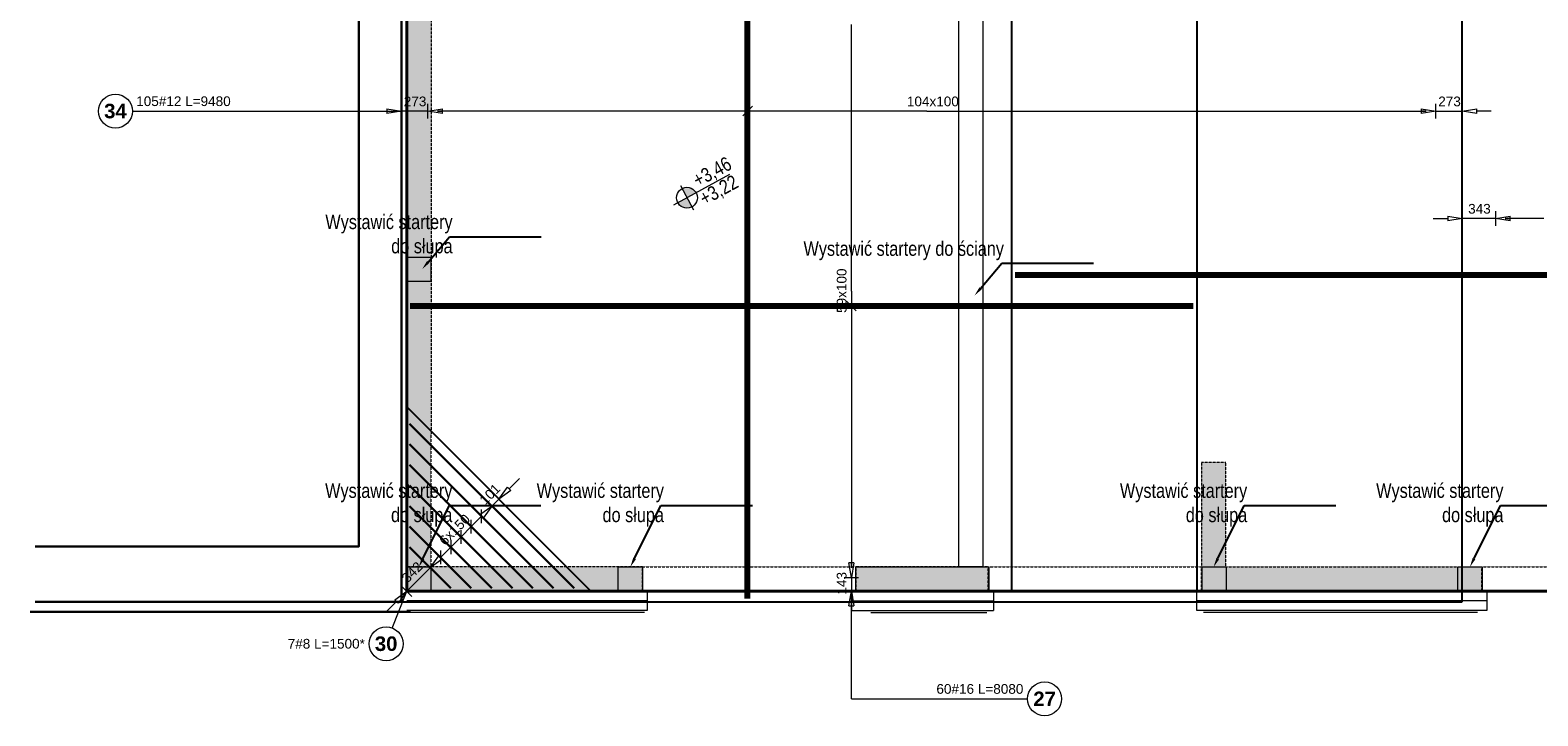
# Model space of a CAD drawing. Extents: x -1474 to 1843660, y -670488 to 75879.
# Tile 4 of 11: x 1799793 to 1815348, y -662257 to -655186. Entities that reach past the tile are written whole.
import ezdxf
from ezdxf import colors
from ezdxf.entities.mleader import LeaderData, LeaderLine
from ezdxf.math import Vec2, Vec3

# ---------------------------------------------------------------- set-up
doc = ezdxf.new("R2010")
doc.units = 0
doc.header["$LTSCALE"] = 10
doc.header["$MEASUREMENT"] = 0
doc.linetypes.add('HIDDEN', pattern=[0.375, 0.25, -0.125])
for name, color, linetype, lineweight in [('!! 0_ Istn-sciany', 7, 'Continuous', 30), ('!! 1_ tynk zewn  - nowy', 21, 'Continuous', 20), ('!! 2_ remont Ocieplenie', 4, 'ZIGZAG', 5), ('P-Linia1', 3, 'Continuous', 40), ('P-Linia5', 4, 'Continuous', 60), ('P-Opis', 1, 'Continuous', 18), ('P-Przerywana', 13, 'HIDDEN', 9), ('P-Przerywana nadproża', 150, 'HIDDEN', 18), ('P-Szraf - Ściana żelbetowa', 54, 'Continuous', 0), ('P-Ściana żelbetowa', 50, 'Continuous', 30)]:
    doc.layers.add(name, color=color, linetype=linetype, lineweight=lineweight)
doc.layers.add('AutoCAD_Structural_Detailing_rozkład powierzchniowy - pręty - dół', color=7, linetype='Continuous')
doc.layers.add('RCAD_opis rozkładu', color=7, linetype='Continuous')
doc.layers.add('P-Opis startery', color=7, linetype='Continuous', lineweight=9, true_color=0xd1009d)
doc.layers.add('RCAD_kontur płyty', color=163, linetype='Continuous', plot=False)
doc.styles.add('_Fd Opis', font='arial.ttf', dxfattribs={"width": 0.9})
doc.styles.add('style1', font='arial.ttf')
doc.styles.add('style3', font='arialbd.ttf')
doc.linetypes.add('ZIGZAG', pattern='A,0.00254,-5.08,[131,ltypeshp.shx,S=5.08,R=0,X=-5.08,Y=0],-10.16,[131,ltypeshp.shx,S=5.08,R=180,X=5.08,Y=0],-5.08', length=20.32254)

# ---------------------------------------------------------------- blocks, each defined once
blk = doc.blocks.new('A$C01A67067')
at = {"layer": 'P-Linia5', "color": 222, "lineweight": 20, "true_color": 0xd1009d}
for points in [[(-14450, -7600), (-14200, -7600), (-14200, -7850), (-14450, -7850)], [(-14450, -10795), (-14200, -10795), (-14200, -11045), (-14450, -11045)], [(-12268, -10795), (-12018, -10795), (-12018, -11045), (-12268, -11045)], [(-6245, -10795), (-5995, -10795), (-5995, -11045), (-6245, -11045)], [(-3606, -10795), (-3356, -10795), (-3356, -11045), (-3606, -11045)]]:
    blk.add_lwpolyline(points, close=True, dxfattribs=at)
at = {"layer": 'P-Ściana żelbetowa', "color": 222, "lineweight": 20, "true_color": 0xd1009d}
blk.add_lwpolyline([(-8755, -10795), (-8755, -3660), (-8505, -3660), (-8505, -10795), (-8755, -10795)], dxfattribs=at)
blk.add_lwpolyline([(-8445, -11045), (-9818, -11045), (-9818, -10795), (-8445, -10795), (-8445, -11045)], close=True, dxfattribs=at)
blk = doc.blocks.new('A$C798F0764')
at = {"layer": 'P-Opis'}
h = blk.add_hatch(color=1, dxfattribs=at)
h.dxf.hatch_style = 1
h.paths.add_polyline_path([(87, -43), (-30, -160, 0.414214), (204, -160)])
h.paths.add_polyline_path([(-30, 74), (87, -43), (204, 74, 0.414214)])
at = {"layer": 'P-Opis', "color": 1}
for p, q in [((-80, -210), (636, 506)), ((-68, 111), (241, -198))]:
    blk.add_line(p, q, dxfattribs=at)
blk.add_circle((87, -43), 165, dxfattribs=at)

msp = doc.modelspace()

# ---------------------------------------------------------------- hatches: boundary and pattern name
at = {"layer": 'P-Szraf - Ściana żelbetowa'}
h = msp.add_hatch(dxfattribs=at)
h.set_pattern_fill('ANSI33', color=256, scale=20)
h.set_pattern_definition([(45, (1632465.82, -405533.8), (-89.80256, 89.80256), []), (45, (1632555.62, -405533.8), (-89.80256, 89.80256), [63.5, -31.75])])
h.paths.add_polyline_path([(1819336.33143, -660971.89345), (1816971.3684, -660971.89345), (1816971.3684, -660721.89345), (1819336.33143, -660721.89345)])
h.paths.add_polyline_path([(1824106.40459, -660971.89345), (1824106.40459, -660721.89345), (1820536.33143, -660721.89345), (1820536.33143, -660971.89345)])
h.paths.add_polyline_path([(1803931.81769, -648351.99657), (1803927.74597, -660721.89345), (1803677.746, -660721.81116), (1803681.81771, -648351.91428)])
h.paths.add_polyline_path([(1806110.10936, -660721.89345), (1803677.66368, -660721.89345), (1803677.66368, -660971.89345), (1806110.10936, -660971.89345)])
h.paths.add_polyline_path([(1811877.64923, -660721.89345), (1814771.3684, -660721.89345), (1814771.3684, -660971.89345), (1811877.64923, -660971.89345)])
h.paths.add_polyline_path([(1808310.10936, -660721.89345), (1808310.10936, -660971.89345), (1809677.64923, -660971.89345), (1809677.64923, -660721.89345)])
h.paths.add_polyline_path([(1812127.62745, -660721.89345), (1812127.6505, -659643.38436), (1811877.64923, -659643.38435), (1811877.64923, -660721.89345)])
h.paths.add_polyline_path([(1809922.62745, -646626.89479), (1803677.66384, -646626.89479), (1803677.66384, -646876.89901), (1809922.62745, -646876.89901)])
h.paths.add_polyline_path([(1804780.57719, -652121.91912), (1804780.57719, -652372.00205), (1803930.49448, -652371.91879), (1803930.57677, -652121.91879), (1804680.4953, -652122.00172)])
h.paths.add_polyline_path([(1809622.62745, -649561.89479), (1809622.62745, -650894.37002), (1809372.62745, -650894.37002), (1809372.62745, -649811.89479), (1803931.33715, -649811.89479), (1803931.41944, -649561.89479)])
h.paths.add_polyline_path([(1809372.61275, -654271.91685), (1809372.62745, -654521.91879), (1811877.6505, -654521.93624), (1811877.65059, -654843.38435), (1812127.6505, -654843.38436), (1812127.6505, -653762.6908), (1811877.6505, -653762.6908), (1811877.64606, -654271.93624)])
h.paths.add_polyline_path([(1818127.67313, -646626.89479), (1818476.41676, -646626.89482), (1818476.41676, -646876.89479), (1818127.6505, -646876.89479)])
edge = h.paths.add_edge_path()
edge.add_line((1805700.4953, -652122.00172), (1809372.62745, -652121.91879))
edge.add_line((1809372.62745, -652121.91879), (1809372.62745, -652371.92407))
edge.add_line((1809372.62745, -652371.92407), (1805800.5768, -652372.00172))
edge.add_line((1805800.5768, -652372.00172), (1805800.5768, -652121.91879))

# ---------------------------------------------------------------- linework, layer by layer
at = {"layer": '!! 0_ Istn-sciany'}
for points in [[(1803182.62745, -648351.89479), (1803182.62745, -660511.89479), (1799842.62745, -660511.89479)], [(1803622.62745, -648351.89479), (1803622.62745, -661081.89479), (1799842.62745, -661081.89479)]]:
    msp.add_lwpolyline(points, dxfattribs=at)
at = {"layer": '!! 1_ tynk zewn  - nowy'}
for p, q in [((1806131.68602, -661191.86114), (1803677.66209, -661191.85302)), ((1806160.10897, -661171.86114), (1803677.66216, -661171.85302)), ((1808265.14635, -661171.43547), (1809732.5434, -661172.06215)), ((1808465.14643, -661192.02849), (1809662.5434, -661192.02241)), ((1814821.3684, -661172.01952), (1811827.99827, -661172.0065)), ((1814726.40414, -661192.02849), (1811897.99827, -661192.01391))]:
    msp.add_line(p, q, dxfattribs=at)
for points in [[(1806110.10936, -660971.89345), (1806160.10975, -660971.89345), (1806160.10897, -661171.86114)], [(1808310.10936, -660971.89345), (1808265.14526, -660971.8969), (1808265.05357, -661171.43542)], [(1809677.64923, -660971.89345), (1809732.5434, -660971.89345), (1809732.45141, -661172.0621)], [(1811827.99827, -661172.0065), (1811827.99827, -660971.87887), (1811877.64923, -660971.87887)], [(1814771.3684, -660971.89345), (1814821.3684, -660971.89345), (1814821.3684, -661172.01954)], [(1803717.59454, -661181.89479), (1799792.62745, -661181.89479)], [(1803727.59125, -661191.89479), (1799792.62745, -661191.89479)]]:
    msp.add_lwpolyline(points, dxfattribs=at)
at = {"layer": '!! 2_ remont Ocieplenie', "linetype": 'Continuous', "ltscale": 0.75}
for p, q in [((1806160.10936, -661071.86114), (1803677.66256, -661071.85302)), ((1808260.10936, -661071.43434), (1809732.5434, -661072.04246)), ((1814821.3684, -661072.01954), (1811827.99827, -661072.0065))]:
    msp.add_line(p, q, dxfattribs=at)
at = {"layer": 'AutoCAD_Structural_Detailing_rozkład powierzchniowy - pręty - dół', "color": 0, "lineweight": 80}
for p, q in [((1807195.13897, -661045.89479), (1807195.13897, -651562.95018)), ((1809955.37132, -657707.72325), (1821566.62745, -657707.72325)), ((1803713.6505, -658029.19498), (1811791.99827, -658029.19498))]:
    msp.add_line(p, q, dxfattribs=at)
at = {"layer": 'AutoCAD_Structural_Detailing_rozkład powierzchniowy - pręty - dół', "color": 0, "lineweight": 30}
for p, q in [((1803707.6505, -659244.83718), (1805404.70677, -660941.89345)), ((1803707.6505, -659456.96921), (1805192.57474, -660941.89345)), ((1803707.6505, -659669.10125), (1804980.4427, -660941.89345)), ((1803707.6505, -659881.23328), (1804768.31067, -660941.89345)), ((1803707.6505, -660093.36531), (1804556.17863, -660941.89345)), ((1803707.6505, -660305.49735), (1804344.0466, -660941.89345)), ((1803707.6505, -660517.62938), (1804131.91456, -660941.89345))]:
    msp.add_line(p, q, dxfattribs=at)
at = {"layer": 'P-Linia1'}
msp.add_lwpolyline([(1803677.66384, -646626.89479), (1829427.59125, -646626.89479), (1829427.59125, -660971.89345), (1803677.66384, -660971.89345)], close=True, dxfattribs=at)
at = {"layer": 'P-Przerywana'}
for points in [[(1803931.81769, -648351.99657), (1803927.74597, -660721.89345), (1803677.746, -660721.81116), (1803681.81771, -648351.91428), (1803931.81769, -648351.99657)], [(1806110.10936, -660721.89345), (1803677.66368, -660721.89345), (1803677.66368, -660971.89345), (1806110.10936, -660971.89345)], [(1811877.64923, -660721.89345), (1814771.3684, -660721.89345), (1814771.3684, -660971.89345), (1811877.64923, -660971.89345)]]:
    msp.add_lwpolyline(points, close=True, dxfattribs=at)
for points in [[(1812127.62745, -660721.89345), (1812127.6505, -659643.38436), (1811877.64923, -659643.38435), (1811877.64923, -660721.89345), (1811877.64923, -660721.89345), (1812127.62745, -660721.89345)], [(1808310.10936, -660721.89345), (1808310.10936, -660971.89345), (1809677.64923, -660971.89345), (1809677.64923, -660721.89345), (1808310.10936, -660721.89345)]]:
    msp.add_lwpolyline(points, dxfattribs=at)
at = {"layer": 'P-Przerywana nadproża'}
for points in [[(1806110.10936, -660721.89345), (1808310.10936, -660721.89345), (1808310.10936, -660971.89345), (1806110.10936, -660971.89345)], [(1809677.64923, -660721.89345), (1811877.64923, -660721.89345), (1811877.64923, -660971.87887), (1809677.64923, -660971.89345)], [(1814771.3684, -660721.89345), (1816971.3684, -660721.89345), (1816971.3684, -660971.89345), (1814771.3684, -660971.89345)]]:
    msp.add_lwpolyline(points, close=True, dxfattribs=at)
at = {"layer": 'RCAD_kontur płyty', "color": 0}
for p, q in [((1814567.65049, -660971.89345), (1814567.65049, -649676.89479)), ((1803622.62745, -651526.95018), (1803622.62745, -661081.89479)), ((1814567.65049, -661081.89479), (1814567.65049, -651526.95018)), ((1803677.6505, -660971.89345), (1803677.6505, -654786.49651)), ((1809919.37132, -660972.06215), (1809919.37132, -654843.38436)), ((1811827.99827, -654786.49651), (1811827.99827, -660971.89345)), ((1803677.6505, -660971.89345), (1803677.6505, -659071.89345)), ((1803677.6505, -659071.89345), (1805577.6505, -660971.89345)), ((1803622.62745, -661081.89479), (1814567.65049, -661081.89479)), ((1811827.99827, -660971.89345), (1803677.6505, -660971.89345)), ((1805577.6505, -660971.89345), (1803677.6505, -660971.89345)), ((1821602.62745, -660972.06215), (1809919.37132, -660972.06215)), ((1818153.84992, -660971.89345), (1814567.65049, -660971.89345))]:
    msp.add_line(p, q, dxfattribs=at)
at = {"layer": 'RCAD_opis rozkładu', "color": 8, "lineweight": 0}
for p, q in [((1808265.05357, -655229.19498), (1808265.05357, -655129.19498)), ((1808265.05357, -655329.19498), (1808265.05357, -655229.19498)), ((1808265.05357, -655429.19498), (1808265.05357, -655329.19498)), ((1808265.05357, -655529.19498), (1808265.05357, -655429.19498)), ((1808265.05357, -655629.19498), (1808265.05357, -655529.19498)), ((1808265.05357, -655729.19498), (1808265.05357, -655629.19498)), ((1808265.05357, -655829.19498), (1808265.05357, -655729.19498)), ((1803622.62745, -655946.21594), (1803622.62745, -656096.21594)), ((1803895.13897, -656096.21594), (1803895.13897, -655946.21594)), ((1808265.05357, -655929.19498), (1808265.05357, -655829.19498)), ((1808265.05357, -656029.19498), (1808265.05357, -655929.19498)), ((1814295.13897, -656096.21594), (1814295.13897, -655946.21594)), ((1814567.65049, -655946.21594), (1814567.65049, -656096.21594)), ((1800847.75713, -656021.21594), (1803622.62745, -656021.21594)), ((1803322.62745, -656021.21594), (1803472.62745, -656021.21594)), ((1803472.62745, -655996.21594), (1803622.62745, -656021.21594)), ((1803472.62745, -655996.21594), (1803472.62745, -656046.21594)), ((1803622.62745, -656021.21594), (1803472.62745, -656046.21594)), ((1803895.13897, -656021.21594), (1803622.62745, -656021.21594)), ((1803895.13897, -656021.21594), (1804045.13897, -655996.21594)), ((1804045.13897, -656046.21594), (1803895.13897, -656021.21594)), ((1804095.13897, -656021.21594), (1803995.13897, -656021.21594)), ((1803995.13897, -656021.21594), (1804045.13897, -656021.21594)), ((1804045.13897, -656046.21594), (1804045.13897, -655996.21594)), ((1804195.13897, -656021.21594), (1804095.13897, -656021.21594)), ((1804295.13897, -656021.21594), (1804195.13897, -656021.21594)), ((1804395.13897, -656021.21594), (1804295.13897, -656021.21594)), ((1804495.13897, -656021.21594), (1804395.13897, -656021.21594)), ((1804595.13897, -656021.21594), (1804495.13897, -656021.21594)), ((1804695.13897, -656021.21594), (1804595.13897, -656021.21594)), ((1804795.13897, -656021.21594), (1804695.13897, -656021.21594)), ((1804895.13897, -656021.21594), (1804795.13897, -656021.21594)), ((1804995.13897, -656021.21594), (1804895.13897, -656021.21594)), ((1805095.13897, -656021.21594), (1804995.13897, -656021.21594)), ((1805195.13897, -656021.21594), (1805095.13897, -656021.21594)), ((1805295.13897, -656021.21594), (1805195.13897, -656021.21594)), ((1805395.13897, -656021.21594), (1805295.13897, -656021.21594)), ((1805495.13897, -656021.21594), (1805395.13897, -656021.21594)), ((1805595.13897, -656021.21594), (1805495.13897, -656021.21594)), ((1805695.13897, -656021.21594), (1805595.13897, -656021.21594)), ((1805795.13897, -656021.21594), (1805695.13897, -656021.21594)), ((1805895.13897, -656021.21594), (1805795.13897, -656021.21594)), ((1805995.13897, -656021.21594), (1805895.13897, -656021.21594)), ((1806095.13897, -656021.21594), (1805995.13897, -656021.21594)), ((1806195.13897, -656021.21594), (1806095.13897, -656021.21594)), ((1806295.13897, -656021.21594), (1806195.13897, -656021.21594)), ((1806395.13897, -656021.21594), (1806295.13897, -656021.21594)), ((1806495.13897, -656021.21594), (1806395.13897, -656021.21594)), ((1806595.13897, -656021.21594), (1806495.13897, -656021.21594)), ((1806695.13897, -656021.21594), (1806595.13897, -656021.21594)), ((1806795.13897, -656021.21594), (1806695.13897, -656021.21594)), ((1806895.13897, -656021.21594), (1806795.13897, -656021.21594)), ((1806995.13897, -656021.21594), (1806895.13897, -656021.21594)), ((1807095.13897, -656021.21594), (1806995.13897, -656021.21594)), ((1807195.13897, -656021.21594), (1807095.13897, -656021.21594)), ((1807245.13897, -655971.21594), (1807145.13897, -656071.21594)), ((1807195.13897, -656071.21594), (1807195.13897, -655971.21594)), ((1807295.13897, -656021.21594), (1807195.13897, -656021.21594)), ((1807395.13897, -656021.21594), (1807295.13897, -656021.21594)), ((1807495.13897, -656021.21594), (1807395.13897, -656021.21594)), ((1807595.13897, -656021.21594), (1807495.13897, -656021.21594)), ((1807695.13897, -656021.21594), (1807595.13897, -656021.21594)), ((1807795.13897, -656021.21594), (1807695.13897, -656021.21594)), ((1807895.13897, -656021.21594), (1807795.13897, -656021.21594)), ((1807995.13897, -656021.21594), (1807895.13897, -656021.21594)), ((1808095.13897, -656021.21594), (1807995.13897, -656021.21594)), ((1808195.13897, -656021.21594), (1808095.13897, -656021.21594)), ((1808295.13897, -656021.21594), (1808195.13897, -656021.21594)), ((1808265.05357, -656129.19498), (1808265.05357, -656029.19498)), ((1808395.13897, -656021.21594), (1808295.13897, -656021.21594)), ((1808495.13897, -656021.21594), (1808395.13897, -656021.21594)), ((1808595.13897, -656021.21594), (1808495.13897, -656021.21594)), ((1808695.13897, -656021.21594), (1808595.13897, -656021.21594)), ((1808795.13897, -656021.21594), (1808695.13897, -656021.21594)), ((1808895.13897, -656021.21594), (1808795.13897, -656021.21594)), ((1808995.13897, -656021.21594), (1808895.13897, -656021.21594)), ((1809045.13897, -656021.21594), (1808995.13897, -656021.21594)), ((1809045.13897, -656021.21594), (1809095.13897, -656021.21594)), ((1809095.13897, -656021.21594), (1809195.13897, -656021.21594)), ((1809195.13897, -656021.21594), (1809295.13897, -656021.21594)), ((1809295.13897, -656021.21594), (1809395.13897, -656021.21594)), ((1809395.13897, -656021.21594), (1809495.13897, -656021.21594)), ((1809495.13897, -656021.21594), (1809595.13897, -656021.21594)), ((1809595.13897, -656021.21594), (1809695.13897, -656021.21594)), ((1809695.13897, -656021.21594), (1809795.13897, -656021.21594)), ((1809795.13897, -656021.21594), (1809895.13897, -656021.21594)), ((1809895.13897, -656021.21594), (1809995.13897, -656021.21594)), ((1809995.13897, -656021.21594), (1810095.13897, -656021.21594)), ((1810095.13897, -656021.21594), (1810195.13897, -656021.21594)), ((1810195.13897, -656021.21594), (1810295.13897, -656021.21594)), ((1810295.13897, -656021.21594), (1810395.13897, -656021.21594)), ((1810395.13897, -656021.21594), (1810495.13897, -656021.21594)), ((1810495.13897, -656021.21594), (1810595.13897, -656021.21594)), ((1810595.13897, -656021.21594), (1810695.13897, -656021.21594)), ((1810695.13897, -656021.21594), (1810795.13897, -656021.21594)), ((1810795.13897, -656021.21594), (1810895.13897, -656021.21594)), ((1810895.13897, -656021.21594), (1810995.13897, -656021.21594)), ((1810995.13897, -656021.21594), (1811095.13897, -656021.21594)), ((1811095.13897, -656021.21594), (1811195.13897, -656021.21594)), ((1811195.13897, -656021.21594), (1811295.13897, -656021.21594)), ((1811295.13897, -656021.21594), (1811395.13897, -656021.21594)), ((1811395.13897, -656021.21594), (1811495.13897, -656021.21594)), ((1811495.13897, -656021.21594), (1811595.13897, -656021.21594)), ((1811595.13897, -656021.21594), (1811695.13897, -656021.21594)), ((1811695.13897, -656021.21594), (1811795.13897, -656021.21594)), ((1811795.13897, -656021.21594), (1811895.13897, -656021.21594)), ((1811895.13897, -656021.21594), (1811995.13897, -656021.21594)), ((1811995.13897, -656021.21594), (1812095.13897, -656021.21594)), ((1812095.13897, -656021.21594), (1812195.13897, -656021.21594)), ((1812195.13897, -656021.21594), (1812295.13897, -656021.21594)), ((1812295.13897, -656021.21594), (1812395.13897, -656021.21594)), ((1812395.13897, -656021.21594), (1812495.13897, -656021.21594)), ((1812495.13897, -656021.21594), (1812595.13897, -656021.21594)), ((1812595.13897, -656021.21594), (1812695.13897, -656021.21594)), ((1812695.13897, -656021.21594), (1812795.13897, -656021.21594)), ((1812795.13897, -656021.21594), (1812895.13897, -656021.21594)), ((1812895.13897, -656021.21594), (1812995.13897, -656021.21594)), ((1812995.13897, -656021.21594), (1813095.13897, -656021.21594)), ((1813095.13897, -656021.21594), (1813195.13897, -656021.21594)), ((1813195.13897, -656021.21594), (1813295.13897, -656021.21594)), ((1813295.13897, -656021.21594), (1813395.13897, -656021.21594)), ((1813395.13897, -656021.21594), (1813495.13897, -656021.21594)), ((1813495.13897, -656021.21594), (1813595.13897, -656021.21594)), ((1813595.13897, -656021.21594), (1813695.13897, -656021.21594)), ((1813695.13897, -656021.21594), (1813795.13897, -656021.21594)), ((1813795.13897, -656021.21594), (1813895.13897, -656021.21594)), ((1813895.13897, -656021.21594), (1813995.13897, -656021.21594)), ((1813995.13897, -656021.21594), (1814095.13897, -656021.21594)), ((1814095.13897, -656021.21594), (1814195.13897, -656021.21594)), ((1814145.13897, -655996.21594), (1814295.13897, -656021.21594)), ((1814145.13897, -655996.21594), (1814145.13897, -656046.21594)), ((1814295.13897, -656021.21594), (1814145.13897, -656046.21594)), ((1814195.13897, -656021.21594), (1814145.13897, -656021.21594)), ((1814295.13897, -656021.21594), (1814567.65049, -656021.21594)), ((1814567.65049, -656021.21594), (1814717.65049, -655996.21594)), ((1814717.65049, -656046.21594), (1814567.65049, -656021.21594)), ((1814717.65049, -656046.21594), (1814717.65049, -655996.21594)), ((1814867.65049, -656021.21594), (1814717.65049, -656021.21594)), ((1808265.05357, -656229.19498), (1808265.05357, -656129.19498)), ((1808265.05357, -656329.19498), (1808265.05357, -656229.19498)), ((1808265.05357, -656429.19498), (1808265.05357, -656329.19498)), ((1808265.05357, -656529.19498), (1808265.05357, -656429.19498)), ((1808265.05357, -656629.19498), (1808265.05357, -656529.19498)), ((1808265.05357, -656729.19498), (1808265.05357, -656629.19498)), ((1808265.05357, -656829.19498), (1808265.05357, -656729.19498)), ((1808265.05357, -656929.19498), (1808265.05357, -656829.19498)), ((1808265.05357, -657029.19498), (1808265.05357, -656929.19498)), ((1808265.05357, -657129.19498), (1808265.05357, -657029.19498)), ((1808265.05357, -657229.19498), (1808265.05357, -657129.19498)), ((1814267.65049, -657128.37773), (1814417.65049, -657128.37773)), ((1814417.65049, -657103.37773), (1814567.65049, -657128.37773)), ((1814417.65049, -657103.37773), (1814417.65049, -657153.37773)), ((1814567.65049, -657128.37773), (1814417.65049, -657153.37773)), ((1814567.65049, -657053.37773), (1814567.65049, -657203.37773)), ((1814910.7502, -657128.37773), (1814567.65049, -657128.37773)), ((1814910.7502, -657053.37773), (1814910.7502, -657203.37773)), ((1814910.7502, -657128.37773), (1815060.7502, -657103.37773)), ((1815060.7502, -657153.37773), (1814910.7502, -657128.37773)), ((1815110.7502, -657128.37773), (1815010.7502, -657128.37773)), ((1815010.7502, -657128.37773), (1815060.7502, -657128.37773)), ((1815060.7502, -657153.37773), (1815060.7502, -657103.37773)), ((1815210.7502, -657128.37773), (1815110.7502, -657128.37773)), ((1815310.7502, -657128.37773), (1815210.7502, -657128.37773)), ((1815410.7502, -657128.37773), (1815310.7502, -657128.37773)), ((1808265.05357, -657329.19498), (1808265.05357, -657229.19498)), ((1808265.05357, -657429.19498), (1808265.05357, -657329.19498)), ((1808265.05357, -657529.19498), (1808265.05357, -657429.19498)), ((1808265.05357, -657629.19498), (1808265.05357, -657529.19498)), ((1808265.05357, -657729.19498), (1808265.05357, -657629.19498)), ((1808265.05357, -657829.19498), (1808265.05357, -657729.19498)), ((1808265.05357, -657879.19498), (1808265.05357, -657829.19498)), ((1808265.05357, -657879.19498), (1808265.05357, -657929.19498)), ((1808265.05357, -657929.19498), (1808265.05357, -658029.19498)), ((1808215.05357, -657979.19498), (1808315.05357, -658079.19498)), ((1808215.05357, -658029.19498), (1808315.05357, -658029.19498)), ((1808265.05357, -658029.19498), (1808265.05357, -658129.19498)), ((1808265.05357, -658129.19498), (1808265.05357, -658229.19498)), ((1808265.05357, -658229.19498), (1808265.05357, -658329.19498)), ((1808265.05357, -658329.19498), (1808265.05357, -658429.19498)), ((1808265.05357, -658429.19498), (1808265.05357, -658529.19498)), ((1808265.05357, -658529.19498), (1808265.05357, -658629.19498)), ((1808265.05357, -658629.19498), (1808265.05357, -658729.19498)), ((1808265.05357, -658729.19498), (1808265.05357, -658829.19498)), ((1808265.05357, -658829.19498), (1808265.05357, -658929.19498)), ((1808265.05357, -658929.19498), (1808265.05357, -659029.19498)), ((1808265.05357, -659029.19498), (1808265.05357, -659129.19498)), ((1808265.05357, -659129.19498), (1808265.05357, -659229.19498)), ((1808265.05357, -659229.19498), (1808265.05357, -659329.19498)), ((1808265.05357, -659329.19498), (1808265.05357, -659429.19498)), ((1808265.05357, -659429.19498), (1808265.05357, -659529.19498)), ((1808265.05357, -659529.19498), (1808265.05357, -659629.19498)), ((1808265.05357, -659629.19498), (1808265.05357, -659729.19498)), ((1804839.78253, -659809.76142), (1804733.71651, -659915.82743)), ((1808265.05357, -659729.19498), (1808265.05357, -659829.19498)), ((1808265.05357, -659829.19498), (1808265.05357, -659929.19498)), ((1804574.61749, -659968.86044), (1804680.6835, -660074.92646)), ((1804627.6505, -660021.89345), (1804716.03884, -659898.14977)), ((1804751.39418, -659933.5051), (1804627.6505, -660021.89345)), ((1804751.39418, -659933.5051), (1804716.03884, -659898.14977)), ((1808265.05357, -659929.19498), (1808265.05357, -660029.19498)), ((1804432.43495, -660181.75366), (1804556.17863, -660093.36531)), ((1804450.11262, -660270.14201), (1804450.11262, -660128.72065)), ((1804556.17863, -660093.36531), (1804467.79029, -660217.109)), ((1804503.14562, -660040.33231), (1804609.21164, -660146.39832)), ((1804556.17863, -660093.36531), (1804627.6505, -660021.89345)), ((1808265.05357, -660029.19498), (1808265.05357, -660129.19498)), ((1808265.05357, -660129.19498), (1808265.05357, -660229.19498)), ((1804237.98058, -660411.56337), (1804344.0466, -660305.49735)), ((1804308.69126, -660270.14201), (1804379.40194, -660340.85269)), ((1804344.0466, -660305.49735), (1804450.11262, -660199.43133)), ((1804344.0466, -660376.20803), (1804344.0466, -660234.78667)), ((1804414.75728, -660164.07599), (1804485.46795, -660234.78667)), ((1804432.43495, -660181.75366), (1804467.79029, -660217.109)), ((1804450.11262, -660199.43133), (1804450.11262, -660199.43133)), ((1808265.05357, -660229.19498), (1808265.05357, -660329.19498)), ((1804131.91456, -660446.91871), (1804131.91456, -660588.34006)), ((1804184.94757, -660464.59637), (1804131.91456, -660517.62938)), ((1804184.94757, -660464.59637), (1804237.98058, -660411.56337)), ((1804273.33592, -660446.91871), (1804202.62524, -660376.20803)), ((1804237.98058, -660482.27404), (1804237.98058, -660340.85269)), ((1808265.05357, -660329.19498), (1808265.05357, -660429.19498)), ((1808265.05357, -660429.19498), (1808265.05357, -660529.19498)), ((1803919.78253, -660729.76142), (1804008.17088, -660606.01773)), ((1803990.49321, -660588.34006), (1804061.20389, -660659.05074)), ((1804043.52622, -660641.37307), (1804008.17088, -660606.01773)), ((1804131.91456, -660517.62938), (1804025.84855, -660623.6954)), ((1804025.84855, -660552.98472), (1804025.84855, -660694.40608)), ((1804096.55923, -660482.27404), (1804167.2699, -660552.98472)), ((1808265.05357, -660529.19498), (1808265.05357, -660629.19498)), ((1803919.78253, -660729.76142), (1803677.6505, -660971.89345)), ((1803866.74952, -660676.72841), (1803972.81554, -660782.79443)), ((1804043.52622, -660641.37307), (1803919.78253, -660729.76142)), ((1804025.84855, -660623.6954), (1804025.84855, -660623.6954)), ((1808265.05357, -660829.19498), (1808240.05357, -660679.19498)), ((1808290.05357, -660679.19498), (1808240.05357, -660679.19498)), ((1808265.05357, -660629.19498), (1808265.05357, -660729.19498)), ((1808290.05357, -660679.19498), (1808265.05357, -660829.19498)), ((1808265.05357, -660729.19498), (1808265.05357, -660679.19498)), ((1803624.61749, -660918.86044), (1803730.6835, -661024.92646)), ((1808190.05357, -660829.19498), (1808340.05357, -660829.19498)), ((1808265.05357, -660829.19498), (1808265.05357, -660971.89345)), ((1803465.51846, -661184.02549), (1803571.58448, -661077.95947)), ((1803529.15807, -661351.10062), (1803677.6505, -660971.89345)), ((1803553.90681, -661060.2818), (1803677.6505, -660971.89345)), ((1803553.90681, -661060.2818), (1803589.26215, -661095.63714)), ((1803677.6505, -660971.89345), (1803589.26215, -661095.63714)), ((1808190.05357, -660971.89345), (1808340.05357, -660971.89345)), ((1808240.05357, -661121.89345), (1808265.05357, -660971.89345)), ((1808265.05357, -662081.80516), (1808265.05357, -660971.89345)), ((1808265.05357, -660971.89345), (1808290.05357, -661121.89345)), ((1808240.05357, -661121.89345), (1808290.05357, -661121.89345)), ((1808265.05357, -661271.89345), (1808265.05357, -661121.89345)), ((1808265.05357, -662081.80516), (1810083.84941, -662081.80516))]:
    msp.add_line(p, q, dxfattribs=at)
for centre in [(1800672.75713, -656021.21594), (1803465.34831, -661514.0525), (1810258.84941, -662081.80516)]:
    msp.add_circle(centre, 175, dxfattribs=at)

# ---------------------------------------------------------------- block references
at = {"layer": 'P-Linia5'}
msp.add_blockref('A$C01A67067', (1818127.67354, -649926.49651), dxfattribs=at)
at = {"layer": 'P-Opis', "color": 1, "xscale": 0.65, "yscale": 0.65, "zscale": 0.65, "rotation": 343.5684437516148}
msp.add_blockref('A$C798F0764', (1806522.62161, -656871.20468), dxfattribs=at)

# ---------------------------------------------------------------- texts
at = {"layer": 'P-Opis', "color": 1, "char_height": 146.25, "attachment_point": 4, "rotation": 28.568443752, "style": '_Fd Opis'}
for s, insert in [('{\\W0.8;+3,46}', (1806653.17675, -656756.32842)), ('{\\W0.8;+3,22}', (1806721.40522, -656944.81991))]:
    msp.add_mtext(s, dxfattribs=dict(at, insert=insert))
at = {"layer": 'P-Opis startery', "color": 3, "char_height": 150, "attachment_point": 6, "rotation": 0.000001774, "style": '_Fd Opis'}
for s, insert in [('{\\W0.8;\\C256;Wystawić startery \\Pdo słupa}', (1804151.2581, -657310.37491)), ('{\\W0.8;\\C256;Wystawić startery do ściany}', (1809839.1696, -657460.93219)), ('{\\W0.8;\\C256;Wystawić startery \\Pdo słupa}', (1804149.22211, -660081.89271)), ('{\\W0.8;\\C256;Wystawić startery \\Pdo słupa}', (1806331.68098, -660081.89408)), ('{\\W0.8;\\C256;Wystawić startery \\Pdo słupa}', (1812349.19907, -660082.0679)), ('{\\W0.8;\\C256;Wystawić startery \\Pdo słupa}', (1814992.96306, -660081.89408))]:
    msp.add_mtext(s, dxfattribs=dict(at, insert=insert))
at = {"layer": 'RCAD_opis rozkładu', "color": 1, "char_height": 150, "attachment_point": 5, "style": 'style3'}
for s, insert in [('34', (1800672.75713, -656021.21594)), ('30', (1803465.34831, -661514.0525)), ('27', (1810258.84941, -662081.80516))]:
    msp.add_mtext(s, dxfattribs=dict(at, insert=insert))
at = {"layer": 'RCAD_opis rozkładu', "color": 2, "char_height": 100, "style": 'style1'}
for s, insert, attachment_point in [('105#12 L=9480', (1801374.32603, -655919.51062), 5), ('273', (1803647.55988, -655972.30734), 7), ('104x100', (1808838.07894, -655972.27323), 7), ('273', (1814320.0714, -655972.30734), 7), ('343', (1814628.76378, -657079.46914), 7), ('7#8 L=1500*', (1802847.95404, -661514.0525), 5), ('60#16 L=8080', (1809591.14818, -661980.09984), 5)]:
    msp.add_mtext(s, dxfattribs=dict(at, insert=insert, attachment_point=attachment_point))
at = {"layer": 'RCAD_opis rozkładu', "color": 2, "char_height": 100, "attachment_point": 7, "style": 'style1'}
for s, insert, rotation in [('59x100', (1808216.11087, -658102.11449), 90), ('101', (1804489.34549, -660090.98302), 45), ('6x150', (1804073.02116, -660507.30736), 45), ('342', (1803686.40422, -660893.97252), 45), ('143', (1808216.14497, -661006.3082), 90)]:
    msp.add_mtext(s, dxfattribs=dict(at, insert=insert, rotation=rotation))

# ---------------------------------------------------------------- leaders
at = {"layer": 'P-Opis startery', "lineweight": 9}
ml = msp.add_multileader_mtext('Standard', dxfattribs=at)
ml.set_content('         ', color=256)
ml.set_leader_properties()
ml.build(insert=Vec2(0, 0))
ml.multileader.update_dxf_attribs({"arrow_head_size": 96})
ctx = ml.context
ctx.base_point, ctx.char_height, ctx.arrow_head_size, ctx.landing_gap_size, ctx.plane_origin = Vec3(1805064.92937, -657317.4989), 3.2, 96, 1.6, Vec3(1804980.36903, -659054.70598)
notes = []
notes.append((ctx, [(1, (1, 1, 0), (1804120.16655, -657317.4989), (1, 0), 944.76281, [(0, [(1803837.01966, -657650.13908)], 0, [])])]))
ctx.mtext.insert, ctx.mtext.rotation, ctx.mtext.flow_direction = Vec3(1805066.52937, -657315.8989), 6.2831853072, 5
ml = msp.add_multileader_mtext('Standard', dxfattribs=at)
ml.set_content('         ', color=256)
ml.set_leader_properties()
ml.build(insert=Vec2(0, 0))
ml.multileader.update_dxf_attribs({"arrow_head_size": 96})
ctx = ml.context
ctx.base_point, ctx.char_height, ctx.arrow_head_size, ctx.landing_gap_size, ctx.plane_origin = Vec3(1810763.91278, -657589.75874), 3.2, 96, 1.6, Vec3(1810679.35245, -659326.96581)
notes.append((ctx, [(1, (1, 1, 0), (1809819.14997, -657589.75874), (1, 0), 944.76281, [(0, [(1809536.00307, -657922.39892)], 0, [])])]))
ctx.mtext.insert, ctx.mtext.rotation, ctx.mtext.flow_direction = Vec3(1810765.51278, -657588.15874), 6.2831853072, 5
ml = msp.add_multileader_mtext('Standard', dxfattribs=at)
ml.set_content('         ', color=256)
ml.set_leader_properties()
ml.build(insert=Vec2(0, 0))
ml.multileader.update_dxf_attribs({"arrow_head_size": 96})
ctx = ml.context
ctx.base_point, ctx.char_height, ctx.arrow_head_size, ctx.landing_gap_size, ctx.plane_origin = Vec3(1805062.89338, -660089.0167), 3.2, 96, 1.6, Vec3(1804978.33304, -661826.22377)
notes.append((ctx, [(1, (1, 1, 0), (1804118.13056, -660089.0167), (1, 0), 944.76281, [(0, [(1803802.62745, -660721.85227)], 0, [])])]))
ctx.mtext.insert, ctx.mtext.rotation, ctx.mtext.flow_direction = Vec3(1805064.49338, -660087.4167), 6.2831853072, 5
ml = msp.add_multileader_mtext('Standard', dxfattribs=at)
ml.set_content('         ', color=256)
ml.set_leader_properties()
ml.build(insert=Vec2(0, 0))
ml.multileader.update_dxf_attribs({"arrow_head_size": 96})
ctx = ml.context
ctx.base_point, ctx.char_height, ctx.arrow_head_size, ctx.landing_gap_size, ctx.plane_origin = Vec3(1807245.35224, -660089.01807), 3.2, 96, 1.6, Vec3(1807160.79191, -661826.22515)
notes.append((ctx, [(1, (1, 1, 0), (1806300.58943, -660089.01807), (1, 0), 944.76281, [(0, [(1805985.08632, -660721.85364)], 0, [])])]))
ctx.mtext.insert, ctx.mtext.rotation, ctx.mtext.flow_direction = Vec3(1807246.95224, -660087.41807), 6.2831853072, 5
ml = msp.add_multileader_mtext('Standard', dxfattribs=at)
ml.set_content('         ', color=256)
ml.set_leader_properties()
ml.build(insert=Vec2(0, 0))
ml.multileader.update_dxf_attribs({"arrow_head_size": 96})
ctx = ml.context
ctx.base_point, ctx.char_height, ctx.arrow_head_size, ctx.landing_gap_size, ctx.plane_origin = Vec3(1813262.87033, -660089.19188), 3.2, 96, 1.6, Vec3(1813178.31, -661826.39896)
notes.append((ctx, [(1, (1, 1, 0), (1812318.10752, -660089.19188), (1, 0), 944.76281, [(0, [(1812002.60441, -660722.02745)], 0, [])])]))
ctx.mtext.insert, ctx.mtext.rotation, ctx.mtext.flow_direction = Vec3(1813264.47033, -660087.59188), 6.2831853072, 5
ml = msp.add_multileader_mtext('Standard', dxfattribs=at)
ml.set_content('         ', color=256)
ml.set_leader_properties()
ml.build(insert=Vec2(0, 0))
ml.multileader.update_dxf_attribs({"arrow_head_size": 96})
ctx = ml.context
ctx.base_point, ctx.char_height, ctx.arrow_head_size, ctx.landing_gap_size, ctx.plane_origin = Vec3(1815906.63433, -660089.01807), 3.2, 96, 1.6, Vec3(1815822.07399, -661826.22515)
notes.append((ctx, [(1, (1, 1, 0), (1814961.87151, -660089.01807), (1, 0), 944.76281, [(0, [(1814646.3684, -660721.85364)], 0, [])])]))
ctx.mtext.insert, ctx.mtext.rotation, ctx.mtext.flow_direction = Vec3(1815908.23433, -660087.41807), 6.2831853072, 5
for ctx, leaders in notes:
    for number, flags, end, landing, length, lines in leaders:
        leader = LeaderData()
        leader.index, (leader.has_last_leader_line, leader.has_dogleg_vector, leader.attachment_direction) = number, flags
        leader.last_leader_point, leader.dogleg_vector, leader.dogleg_length = Vec3(end), Vec3(landing), length
        for number, points, colour, breaks in lines:
            line = LeaderLine()
            line.index, line.vertices, line.color, line.breaks = number, Vec3.list(points), colors.encode_raw_color(colour), breaks
            leader.lines.append(line)
        ctx.leaders.append(leader)

doc.saveas('drawing.dxf')
